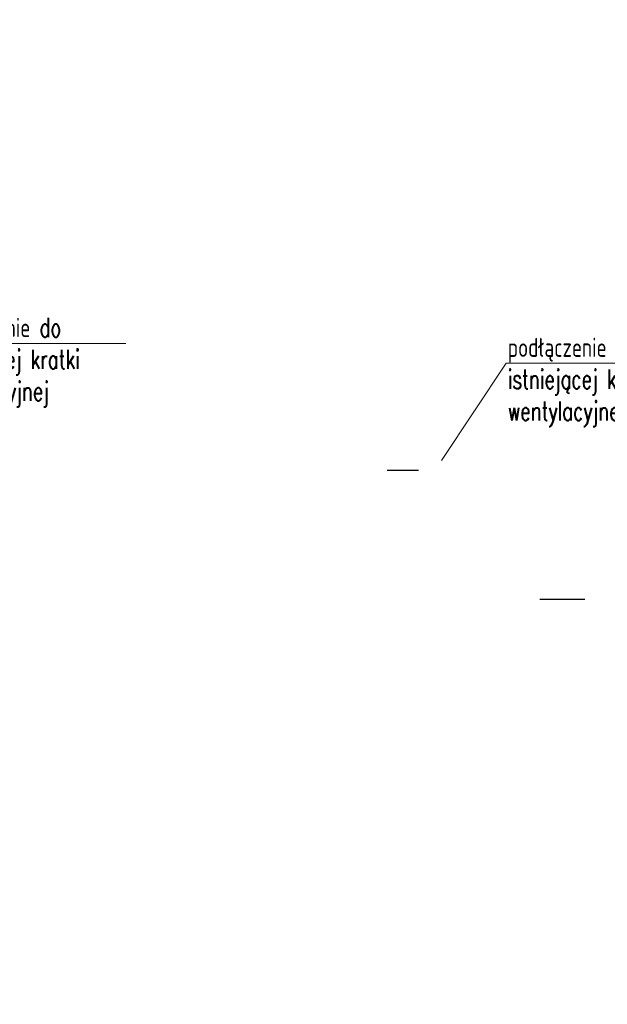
# Model space of a CAD drawing. Header units: centimetres. Extents: x -23924 to 38343, y -27758 to 22869.
# Tile 21 of 256: x -1550 to -781, y -25068 to -23778. Entities that reach past the tile are written whole.
import ezdxf
from ezdxf import colors
from ezdxf.entities.mleader import LeaderData, LeaderLine
from ezdxf.math import Vec2, Vec3

# ---------------------------------------------------------------- set-up
doc = ezdxf.new("R2010")
doc.units = ezdxf.units.CM
doc.layers.add('FLUID-N1-100-DIM', color=7, linetype='Continuous')
doc.layers.add('IS-co-opis', color=7, linetype='Continuous', lineweight=20)
doc.styles.add('IS', font='simplex.shx', dxfattribs={"width": 0.7})

# ---------------------------------------------------------------- blocks, each defined once
blk = doc.blocks.new('_None')

msp = doc.modelspace()

# ---------------------------------------------------------------- linework, layer by layer
at = {"layer": 'FLUID-N1-100-DIM'}
for p, q in [((-1027.83, -24368.68), (-1068.82, -24368.68)), ((-809.92, -24537.76), (-868.92, -24537.76))]:
    msp.add_line(p, q, dxfattribs=at)

# ---------------------------------------------------------------- leaders
at = {"layer": 'IS-co-opis'}
ml = msp.add_multileader_mtext('Standard', dxfattribs=at)
ml.set_content('podłączenie do istniejącej kratki wentylacyjnej', color=256, style='IS')
ml.set_leader_properties(color=256, linetype='ByLayer', lineweight=-1)
ml.set_arrow_properties(name='NONE')
ml.build(insert=Vec2(0, 0))
ml.multileader.update_dxf_attribs({"text_left_attachment_type": 6, "text_right_attachment_type": 6, "dogleg_length": 0, "arrow_head_size": 0})
ctx = ml.context
ctx.base_point, ctx.char_height, ctx.arrow_head_size, ctx.plane_origin = Vec3(-1667.6, -24202.15), 25, 0, Vec3(-1444.04, -24087.01)
ctx.left_attachment, ctx.right_attachment = 6, 6
notes = []
notes.append((ctx, [(0, (1, 1, 0), (-1667.6, -24202.15), (1, 0), 0, [(0, [(-1762.8, -24375.68)], 0, [])])]))
ctx.mtext.insert, ctx.mtext.width, ctx.mtext.flow_direction = Vec3(-1665.6, -24168.82), 251.8102, 5
ml = msp.add_multileader_mtext('Standard', dxfattribs=at)
ml.set_content('podłączenie do istniejącej kratki wentylacyjnej', color=256, style='IS')
ml.set_leader_properties(color=256, linetype='ByLayer', lineweight=-1)
ml.set_arrow_properties(name='NONE')
ml.build(insert=Vec2(0, 0))
ml.multileader.update_dxf_attribs({"text_left_attachment_type": 6, "text_right_attachment_type": 6, "dogleg_length": 0, "arrow_head_size": 0})
ctx = ml.context
ctx.base_point, ctx.char_height, ctx.arrow_head_size, ctx.plane_origin = Vec3(-913.05, -24228.15), 25, 0, Vec3(-689.48, -24113)
ctx.left_attachment, ctx.right_attachment = 6, 6
notes.append((ctx, [(0, (1, 1, 0), (-913.05, -24228.15), (1, 0), 0, [(0, [(-997.83, -24355.68)], 0, [])])]))
ctx.mtext.insert, ctx.mtext.width, ctx.mtext.flow_direction = Vec3(-911.05, -24194.82), 251.8102, 5
for ctx, leaders in notes:
    for number, flags, end, landing, length, lines in leaders:
        leader = LeaderData()
        leader.index, (leader.has_last_leader_line, leader.has_dogleg_vector, leader.attachment_direction) = number, flags
        leader.last_leader_point, leader.dogleg_vector, leader.dogleg_length = Vec3(end), Vec3(landing), length
        for number, points, colour, breaks in lines:
            line = LeaderLine()
            line.index, line.vertices, line.color, line.breaks = number, Vec3.list(points), colors.encode_raw_color(colour), breaks
            leader.lines.append(line)
        ctx.leaders.append(leader)

doc.saveas('drawing.dxf')
